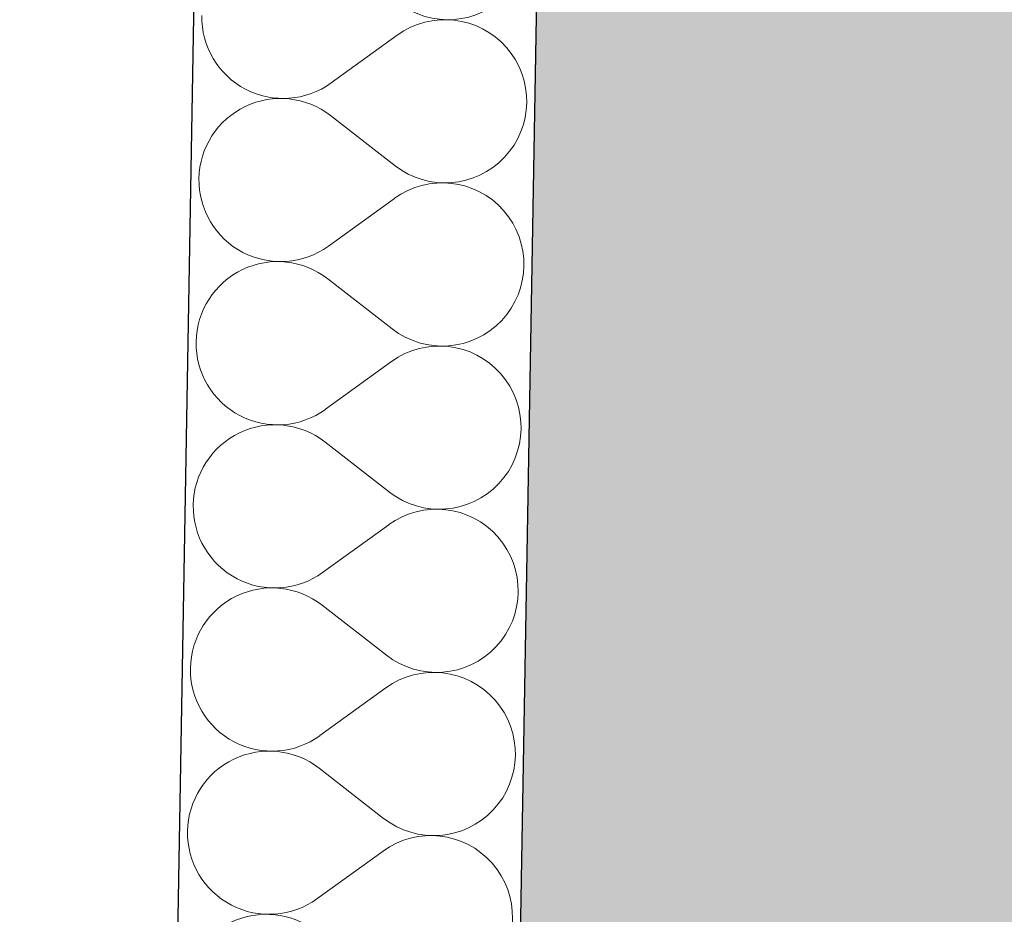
# Model space of a CAD drawing. Header units: millimetres. Extents: x -24674 to 2959, y -2716 to 20653.
# Tile 30 of 161: x -20642 to -20182, y 4587 to 5005. Entities that reach past the tile are written whole.
import ezdxf

# ---------------------------------------------------------------- set-up
doc = ezdxf.new("R2010")
doc.units = ezdxf.units.MM
doc.header["$MEASUREMENT"] = 0
doc.linetypes.add('Wipeout_Contour', pattern=[1000, 0, -1000])
for name, color, linetype in [('9._POHLED ZÁPADNÍ_1_Konstrukce - nosné', 7, 'Continuous'), ('9._POHLED ZÁPADNÍ_1_Nové_Konstrukce - nosné', 7, 'Continuous'), ('9._POHLED ZÁPADNÍ_1_Nové_Výplně – Řezové', 7, 'Continuous'), ('9._POHLED ZÁPADNÍ_1_Výplně – Řezové', 7, 'Continuous'), ('9._POHLED ZÁPADNÍ_1_VÝTAH VAR 1', 7, 'Continuous')]:
    doc.layers.add(name, color=color, linetype=linetype)

# ---------------------------------------------------------------- blocks, each defined once
blk = doc.blocks.new('*X4', base_point=(-27719.5, -6043.99))
at = {"layer": '9._POHLED ZÁPADNÍ_1_Nové_Výplně – Řezové', "color": 21, "linetype": 'Continuous', "lineweight": 20, "true_color": 0xffaaaa}
for p, q in [((-20556.96, 5006.73), (-20556.91, 5004.01)), ((-20556.91, 5004.01), (-20556.66, 5001.3)), ((-20556.66, 5001.3), (-20556.23, 4998.61)), ((-20458.6, 5001.55), (-20461.05, 5000.38)), ((-20456.07, 5002.55), (-20458.6, 5001.55)), ((-20453.47, 5003.37), (-20456.07, 5002.55)), ((-20450.83, 5004), (-20453.47, 5003.37)), ((-20448.14, 5004.44), (-20450.83, 5004)), ((-20445.43, 5004.68), (-20448.14, 5004.44)), ((-20442.71, 5004.73), (-20445.43, 5004.68)), ((-20440, 5004.59), (-20442.71, 5004.73)), ((-20437.3, 5004.25), (-20440, 5004.59)), ((-20434.63, 5003.73), (-20437.3, 5004.25)), ((-20432, 5003.01), (-20434.63, 5003.73)), ((-20429.44, 5002.11), (-20432, 5003.01)), ((-20426.94, 5001.02), (-20429.44, 5002.11)), ((-20556.23, 4998.61), (-20555.6, 4995.96)), ((-20465.67, 4997.51), (-20496.54, 4975.19)), ((-20463.41, 4999.03), (-20465.67, 4997.51)), ((-20461.05, 5000.38), (-20463.41, 4999.03)), ((-20424.53, 4999.76), (-20426.94, 5001.02)), ((-20422.21, 4998.34), (-20424.53, 4999.76)), ((-20420.01, 4996.75), (-20422.21, 4998.34)), ((-20417.92, 4995), (-20420.01, 4996.75)), ((-20555.6, 4995.96), (-20554.78, 4993.37)), ((-20554.78, 4993.37), (-20553.79, 4990.84)), ((-20415.96, 4993.12), (-20417.92, 4995)), ((-20414.14, 4991.09), (-20415.96, 4993.12)), ((-20553.79, 4990.84), (-20552.61, 4988.38)), ((-20552.61, 4988.38), (-20551.26, 4986.02)), ((-20412.47, 4988.95), (-20414.14, 4991.09)), ((-20410.95, 4986.69), (-20412.47, 4988.95)), ((-20551.26, 4986.02), (-20549.75, 4983.76)), ((-20549.75, 4983.76), (-20548.08, 4981.61)), ((-20409.61, 4984.32), (-20410.95, 4986.69)), ((-20408.43, 4981.87), (-20409.61, 4984.32)), ((-20548.08, 4981.61), (-20546.26, 4979.59)), ((-20546.26, 4979.59), (-20544.3, 4977.7)), ((-20407.43, 4979.34), (-20408.43, 4981.87)), ((-20406.62, 4976.74), (-20407.43, 4979.34)), ((-20544.3, 4977.7), (-20542.21, 4975.96)), ((-20542.21, 4975.96), (-20540.01, 4974.37)), ((-20540.01, 4974.37), (-20537.69, 4972.94)), ((-20501.17, 4972.33), (-20498.8, 4973.68)), ((-20498.8, 4973.68), (-20496.54, 4975.19)), ((-20405.99, 4974.09), (-20406.62, 4976.74)), ((-20405.56, 4971.41), (-20405.99, 4974.09)), ((-20537.69, 4972.94), (-20535.28, 4971.68)), ((-20535.28, 4971.68), (-20532.78, 4970.6)), ((-20532.78, 4970.6), (-20530.22, 4969.7)), ((-20530.22, 4969.7), (-20527.59, 4968.98)), ((-20527.59, 4968.98), (-20524.92, 4968.45)), ((-20511.39, 4968.71), (-20508.75, 4969.34)), ((-20508.75, 4969.34), (-20506.15, 4970.15)), ((-20506.15, 4970.15), (-20503.62, 4971.15)), ((-20503.62, 4971.15), (-20501.17, 4972.33)), ((-20405.31, 4968.7), (-20405.56, 4971.41)), ((-20535.4, 4964.81), (-20537.85, 4963.64)), ((-20532.87, 4965.81), (-20535.4, 4964.81)), ((-20530.27, 4966.62), (-20532.87, 4965.81)), ((-20527.62, 4967.25), (-20530.27, 4966.62)), ((-20524.94, 4967.68), (-20527.62, 4967.25)), ((-20522.23, 4967.92), (-20524.94, 4967.68)), ((-20524.92, 4968.45), (-20522.22, 4968.11)), ((-20519.51, 4967.97), (-20522.23, 4967.92)), ((-20522.22, 4968.11), (-20519.51, 4967.97)), ((-20519.51, 4967.97), (-20516.79, 4968.02)), ((-20516.79, 4967.82), (-20519.51, 4967.97)), ((-20516.79, 4968.02), (-20514.08, 4968.27)), ((-20514.09, 4967.49), (-20516.79, 4967.82)), ((-20511.42, 4966.95), (-20514.09, 4967.49)), ((-20514.08, 4968.27), (-20511.39, 4968.71)), ((-20508.8, 4966.23), (-20511.42, 4966.95)), ((-20506.23, 4965.33), (-20508.8, 4966.23)), ((-20503.74, 4964.24), (-20506.23, 4965.33)), ((-20405.41, 4963.26), (-20405.26, 4965.98)), ((-20405.26, 4965.98), (-20405.31, 4968.7)), ((-20542.48, 4960.78), (-20544.63, 4959.11)), ((-20540.22, 4962.29), (-20542.48, 4960.78)), ((-20537.85, 4963.64), (-20540.22, 4962.29)), ((-20501.33, 4962.98), (-20503.74, 4964.24)), ((-20499.02, 4961.55), (-20501.33, 4962.98)), ((-20496.81, 4959.96), (-20499.02, 4961.55)), ((-20466.74, 4936.57), (-20496.81, 4959.96)), ((-20406.27, 4957.89), (-20405.75, 4960.56)), ((-20405.75, 4960.56), (-20405.41, 4963.26)), ((-20548.54, 4955.34), (-20550.28, 4953.25)), ((-20546.65, 4957.29), (-20548.54, 4955.34)), ((-20544.63, 4959.11), (-20546.65, 4957.29)), ((-20407.9, 4952.71), (-20406.99, 4955.27)), ((-20406.99, 4955.27), (-20406.27, 4957.89)), ((-20551.87, 4951.04), (-20553.3, 4948.73)), ((-20550.28, 4953.25), (-20551.87, 4951.04)), ((-20408.98, 4950.21), (-20407.9, 4952.71)), ((-20554.56, 4946.32), (-20555.65, 4943.82)), ((-20553.3, 4948.73), (-20554.56, 4946.32)), ((-20411.67, 4945.48), (-20410.24, 4947.8)), ((-20410.24, 4947.8), (-20408.98, 4950.21)), ((-20555.65, 4943.82), (-20556.55, 4941.25)), ((-20415.01, 4941.19), (-20413.26, 4943.28)), ((-20413.26, 4943.28), (-20411.67, 4945.48)), ((-20557.27, 4938.63), (-20557.8, 4935.96)), ((-20556.55, 4941.25), (-20557.27, 4938.63)), ((-20421.07, 4935.74), (-20418.92, 4937.41)), ((-20418.92, 4937.41), (-20416.9, 4939.23)), ((-20416.9, 4939.23), (-20415.01, 4941.19)), ((-20558.14, 4933.26), (-20558.28, 4930.55)), ((-20557.8, 4935.96), (-20558.14, 4933.26)), ((-20466.74, 4936.57), (-20464.53, 4934.98)), ((-20464.53, 4934.98), (-20462.22, 4933.55)), ((-20462.22, 4933.55), (-20459.81, 4932.29)), ((-20459.81, 4932.29), (-20457.31, 4931.2)), ((-20428.15, 4931.71), (-20425.7, 4932.89)), ((-20425.7, 4932.89), (-20423.33, 4934.23)), ((-20423.33, 4934.23), (-20421.07, 4935.74)), ((-20558.28, 4930.55), (-20558.23, 4927.83)), ((-20558.23, 4927.83), (-20557.99, 4925.12)), ((-20457.31, 4931.2), (-20454.75, 4930.29)), ((-20452.15, 4927.82), (-20454.8, 4927.19)), ((-20454.75, 4930.29), (-20452.12, 4929.57)), ((-20449.47, 4928.26), (-20452.15, 4927.82)), ((-20452.12, 4929.57), (-20449.46, 4929.04)), ((-20446.76, 4928.5), (-20449.47, 4928.26)), ((-20449.46, 4929.04), (-20446.76, 4928.7)), ((-20446.76, 4928.7), (-20444.04, 4928.55)), ((-20444.04, 4928.55), (-20446.76, 4928.5)), ((-20444.04, 4928.55), (-20441.32, 4928.6)), ((-20441.32, 4928.41), (-20444.04, 4928.55)), ((-20441.32, 4928.6), (-20438.61, 4928.84)), ((-20438.62, 4928.08), (-20441.32, 4928.41)), ((-20435.96, 4927.55), (-20438.62, 4928.08)), ((-20438.61, 4928.84), (-20435.93, 4929.28)), ((-20433.33, 4926.83), (-20435.96, 4927.55)), ((-20435.93, 4929.28), (-20433.28, 4929.9)), ((-20433.28, 4929.9), (-20430.68, 4930.72)), ((-20430.68, 4930.72), (-20428.15, 4931.71)), ((-20557.99, 4925.12), (-20557.55, 4922.43)), ((-20462.38, 4924.2), (-20464.74, 4922.85)), ((-20459.93, 4925.38), (-20462.38, 4924.2)), ((-20457.4, 4926.37), (-20459.93, 4925.38)), ((-20454.8, 4927.19), (-20457.4, 4926.37)), ((-20430.76, 4925.93), (-20433.33, 4926.83)), ((-20428.27, 4924.84), (-20430.76, 4925.93)), ((-20425.86, 4923.58), (-20428.27, 4924.84)), ((-20423.54, 4922.16), (-20425.86, 4923.58)), ((-20557.55, 4922.43), (-20556.93, 4919.78)), ((-20556.93, 4919.78), (-20556.11, 4917.19)), ((-20467, 4921.33), (-20497.87, 4899.01)), ((-20464.74, 4922.85), (-20467, 4921.33)), ((-20421.33, 4920.57), (-20423.54, 4922.16)), ((-20419.24, 4918.82), (-20421.33, 4920.57)), ((-20417.29, 4916.94), (-20419.24, 4918.82)), ((-20556.11, 4917.19), (-20555.12, 4914.66)), ((-20555.12, 4914.66), (-20553.94, 4912.2)), ((-20415.47, 4914.91), (-20417.29, 4916.94)), ((-20413.8, 4912.77), (-20415.47, 4914.91)), ((-20553.94, 4912.2), (-20552.59, 4909.84)), ((-20552.59, 4909.84), (-20551.08, 4907.58)), ((-20412.28, 4910.51), (-20413.8, 4912.77)), ((-20410.94, 4908.14), (-20412.28, 4910.51)), ((-20551.08, 4907.58), (-20549.41, 4905.43)), ((-20549.41, 4905.43), (-20547.59, 4903.41)), ((-20409.76, 4905.69), (-20410.94, 4908.14)), ((-20408.76, 4903.16), (-20409.76, 4905.69)), ((-20547.59, 4903.41), (-20545.63, 4901.52)), ((-20545.63, 4901.52), (-20543.54, 4899.78)), ((-20407.95, 4900.56), (-20408.76, 4903.16)), ((-20407.32, 4897.92), (-20407.95, 4900.56)), ((-20543.54, 4899.78), (-20541.33, 4898.19)), ((-20541.33, 4898.19), (-20539.02, 4896.76)), ((-20539.02, 4896.76), (-20536.61, 4895.5)), ((-20536.61, 4895.5), (-20534.11, 4894.42)), ((-20504.95, 4894.97), (-20502.49, 4896.15)), ((-20502.49, 4896.15), (-20500.13, 4897.5)), ((-20500.13, 4897.5), (-20497.87, 4899.01)), ((-20406.88, 4895.23), (-20407.32, 4897.92)), ((-20534.11, 4894.42), (-20531.54, 4893.52)), ((-20528.95, 4891.07), (-20531.6, 4890.44)), ((-20531.54, 4893.52), (-20528.92, 4892.8)), ((-20526.26, 4891.5), (-20528.95, 4891.07)), ((-20528.92, 4892.8), (-20526.25, 4892.27)), ((-20523.55, 4891.74), (-20526.26, 4891.5)), ((-20526.25, 4892.27), (-20523.55, 4891.94)), ((-20523.55, 4891.94), (-20520.83, 4891.79)), ((-20520.83, 4891.79), (-20523.55, 4891.74)), ((-20520.83, 4891.79), (-20518.11, 4891.84)), ((-20518.12, 4891.65), (-20520.83, 4891.79)), ((-20515.42, 4891.31), (-20518.12, 4891.65)), ((-20518.11, 4891.84), (-20515.41, 4892.09)), ((-20512.75, 4890.77), (-20515.42, 4891.31)), ((-20515.41, 4892.09), (-20512.72, 4892.53)), ((-20510.13, 4890.05), (-20512.75, 4890.77)), ((-20512.72, 4892.53), (-20510.07, 4893.16)), ((-20510.07, 4893.16), (-20507.48, 4893.97)), ((-20507.48, 4893.97), (-20504.95, 4894.97)), ((-20406.64, 4892.52), (-20406.88, 4895.23)), ((-20406.59, 4889.8), (-20406.64, 4892.52)), ((-20539.18, 4887.46), (-20541.54, 4886.11)), ((-20536.73, 4888.63), (-20539.18, 4887.46)), ((-20534.19, 4889.63), (-20536.73, 4888.63)), ((-20531.6, 4890.44), (-20534.19, 4889.63)), ((-20507.56, 4889.15), (-20510.13, 4890.05)), ((-20505.07, 4888.06), (-20507.56, 4889.15)), ((-20502.66, 4886.8), (-20505.07, 4888.06)), ((-20500.34, 4885.37), (-20502.66, 4886.8)), ((-20407.07, 4884.38), (-20406.74, 4887.08)), ((-20406.74, 4887.08), (-20406.59, 4889.8)), ((-20545.95, 4882.93), (-20547.98, 4881.11)), ((-20543.81, 4884.6), (-20545.95, 4882.93)), ((-20541.54, 4886.11), (-20543.81, 4884.6)), ((-20498.14, 4883.78), (-20500.34, 4885.37)), ((-20468.07, 4860.39), (-20498.14, 4883.78)), ((-20408.32, 4879.09), (-20407.6, 4881.72)), ((-20407.6, 4881.72), (-20407.07, 4884.38)), ((-20551.61, 4877.07), (-20553.2, 4874.86)), ((-20549.87, 4879.16), (-20551.61, 4877.07)), ((-20547.98, 4881.11), (-20549.87, 4879.16)), ((-20409.23, 4876.53), (-20408.32, 4879.09)), ((-20554.63, 4872.55), (-20555.89, 4870.14)), ((-20553.2, 4874.86), (-20554.63, 4872.55)), ((-20411.57, 4871.62), (-20410.31, 4874.03)), ((-20410.31, 4874.03), (-20409.23, 4876.53)), ((-20555.89, 4870.14), (-20556.98, 4867.64)), ((-20414.59, 4867.1), (-20413, 4869.31)), ((-20413, 4869.31), (-20411.57, 4871.62)), ((-20557.88, 4865.08), (-20558.6, 4862.45)), ((-20556.98, 4867.64), (-20557.88, 4865.08)), ((-20418.23, 4863.05), (-20416.34, 4865.01)), ((-20416.34, 4865.01), (-20414.59, 4867.1)), ((-20559.13, 4859.78), (-20559.47, 4857.08)), ((-20558.6, 4862.45), (-20559.13, 4859.78)), ((-20468.07, 4860.39), (-20465.86, 4858.8)), ((-20465.86, 4858.8), (-20463.55, 4857.37)), ((-20424.66, 4858.05), (-20422.4, 4859.57)), ((-20422.4, 4859.57), (-20420.25, 4861.24)), ((-20420.25, 4861.24), (-20418.23, 4863.05)), ((-20559.47, 4857.08), (-20559.61, 4854.37)), ((-20559.61, 4854.37), (-20559.56, 4851.65)), ((-20463.55, 4857.37), (-20461.14, 4856.11)), ((-20461.14, 4856.11), (-20458.64, 4855.02)), ((-20458.64, 4855.02), (-20456.08, 4854.11)), ((-20456.08, 4854.11), (-20453.45, 4853.39)), ((-20434.61, 4853.73), (-20432.01, 4854.54)), ((-20432.01, 4854.54), (-20429.48, 4855.53)), ((-20429.48, 4855.53), (-20427.02, 4856.71)), ((-20427.02, 4856.71), (-20424.66, 4858.05)), ((-20559.56, 4851.65), (-20559.32, 4848.94)), ((-20458.73, 4850.2), (-20461.26, 4849.2)), ((-20456.13, 4851.01), (-20458.73, 4850.2)), ((-20453.48, 4851.64), (-20456.13, 4851.01)), ((-20450.8, 4852.08), (-20453.48, 4851.64)), ((-20453.45, 4853.39), (-20450.78, 4852.86)), ((-20448.09, 4852.32), (-20450.8, 4852.08)), ((-20450.78, 4852.86), (-20448.09, 4852.52)), ((-20448.09, 4852.52), (-20445.37, 4852.38)), ((-20445.37, 4852.38), (-20448.09, 4852.32)), ((-20445.37, 4852.38), (-20442.65, 4852.42)), ((-20442.65, 4852.23), (-20445.37, 4852.38)), ((-20442.65, 4852.42), (-20439.94, 4852.67)), ((-20439.95, 4851.9), (-20442.65, 4852.23)), ((-20437.28, 4851.37), (-20439.95, 4851.9)), ((-20439.94, 4852.67), (-20437.25, 4853.1)), ((-20434.66, 4850.65), (-20437.28, 4851.37)), ((-20437.25, 4853.1), (-20434.61, 4853.73)), ((-20432.09, 4849.75), (-20434.66, 4850.65)), ((-20429.6, 4848.66), (-20432.09, 4849.75)), ((-20559.32, 4848.94), (-20558.88, 4846.25)), ((-20558.88, 4846.25), (-20558.26, 4843.61)), ((-20468.33, 4845.16), (-20499.2, 4822.83)), ((-20466.07, 4846.67), (-20468.33, 4845.16)), ((-20463.71, 4848.02), (-20466.07, 4846.67)), ((-20461.26, 4849.2), (-20463.71, 4848.02)), ((-20427.19, 4847.41), (-20429.6, 4848.66)), ((-20424.87, 4845.98), (-20427.19, 4847.41)), ((-20422.66, 4844.39), (-20424.87, 4845.98)), ((-20558.26, 4843.61), (-20557.44, 4841.01)), ((-20557.44, 4841.01), (-20556.44, 4838.48)), ((-20420.57, 4842.65), (-20422.66, 4844.39)), ((-20418.61, 4840.76), (-20420.57, 4842.65)), ((-20416.79, 4838.74), (-20418.61, 4840.76)), ((-20556.44, 4838.48), (-20555.27, 4836.02)), ((-20555.27, 4836.02), (-20553.92, 4833.66)), ((-20415.12, 4836.59), (-20416.79, 4838.74)), ((-20413.61, 4834.33), (-20415.12, 4836.59)), ((-20553.92, 4833.66), (-20552.41, 4831.4)), ((-20552.41, 4831.4), (-20550.74, 4829.25)), ((-20412.26, 4831.96), (-20413.61, 4834.33)), ((-20411.09, 4829.51), (-20412.26, 4831.96)), ((-20550.74, 4829.25), (-20548.92, 4827.23)), ((-20548.92, 4827.23), (-20546.96, 4825.34)), ((-20410.09, 4826.98), (-20411.09, 4829.51)), ((-20409.28, 4824.38), (-20410.09, 4826.98)), ((-20546.96, 4825.34), (-20544.87, 4823.6)), ((-20544.87, 4823.6), (-20542.66, 4822.01)), ((-20542.66, 4822.01), (-20540.35, 4820.58)), ((-20501.46, 4821.32), (-20499.2, 4822.83)), ((-20408.65, 4821.74), (-20409.28, 4824.38)), ((-20540.35, 4820.58), (-20537.93, 4819.32)), ((-20537.93, 4819.32), (-20535.44, 4818.24)), ((-20535.44, 4818.24), (-20532.87, 4817.34)), ((-20532.87, 4817.34), (-20530.25, 4816.62)), ((-20511.4, 4816.98), (-20508.81, 4817.79)), ((-20508.81, 4817.79), (-20506.28, 4818.79)), ((-20506.28, 4818.79), (-20503.82, 4819.97)), ((-20503.82, 4819.97), (-20501.46, 4821.32)), ((-20408.21, 4819.05), (-20408.65, 4821.74)), ((-20407.97, 4816.34), (-20408.21, 4819.05)), ((-20535.52, 4813.45), (-20538.05, 4812.45)), ((-20532.93, 4814.26), (-20535.52, 4813.45)), ((-20530.28, 4814.89), (-20532.93, 4814.26)), ((-20527.59, 4815.32), (-20530.28, 4814.89)), ((-20530.25, 4816.62), (-20527.58, 4816.09)), ((-20524.88, 4815.57), (-20527.59, 4815.32)), ((-20527.58, 4816.09), (-20524.88, 4815.76)), ((-20524.88, 4815.76), (-20522.16, 4815.61)), ((-20522.16, 4815.61), (-20524.88, 4815.57)), ((-20522.16, 4815.61), (-20519.44, 4815.66)), ((-20519.45, 4815.47), (-20522.16, 4815.61)), ((-20516.75, 4815.13), (-20519.45, 4815.47)), ((-20519.44, 4815.66), (-20516.73, 4815.91)), ((-20514.08, 4814.6), (-20516.75, 4815.13)), ((-20516.73, 4815.91), (-20514.05, 4816.35)), ((-20511.46, 4813.88), (-20514.08, 4814.6)), ((-20514.05, 4816.35), (-20511.4, 4816.98)), ((-20508.89, 4812.97), (-20511.46, 4813.88)), ((-20506.4, 4811.88), (-20508.89, 4812.97)), ((-20408.06, 4810.9), (-20407.92, 4813.62)), ((-20407.92, 4813.62), (-20407.97, 4816.34)), ((-20545.13, 4808.42), (-20547.28, 4806.75)), ((-20542.87, 4809.93), (-20545.13, 4808.42)), ((-20540.51, 4811.28), (-20542.87, 4809.93)), ((-20538.05, 4812.45), (-20540.51, 4811.28)), ((-20503.99, 4810.62), (-20506.4, 4811.88)), ((-20501.67, 4809.19), (-20503.99, 4810.62)), ((-20499.47, 4807.6), (-20501.67, 4809.19)), ((-20408.93, 4805.54), (-20408.4, 4808.21)), ((-20408.4, 4808.21), (-20408.06, 4810.9)), ((-20549.31, 4804.94), (-20551.2, 4802.98)), ((-20547.28, 4806.75), (-20549.31, 4804.94)), ((-20469.39, 4784.21), (-20499.47, 4807.6)), ((-20409.65, 4802.91), (-20408.93, 4805.54)), ((-20552.94, 4800.89), (-20554.53, 4798.68)), ((-20551.2, 4802.98), (-20552.94, 4800.89)), ((-20411.64, 4797.85), (-20410.55, 4800.35)), ((-20410.55, 4800.35), (-20409.65, 4802.91)), ((-20555.96, 4796.37), (-20557.22, 4793.96)), ((-20554.53, 4798.68), (-20555.96, 4796.37)), ((-20414.33, 4793.13), (-20412.9, 4795.44)), ((-20412.9, 4795.44), (-20411.64, 4797.85)), ((-20558.31, 4791.46), (-20559.21, 4788.9)), ((-20557.22, 4793.96), (-20558.31, 4791.46)), ((-20417.66, 4788.83), (-20415.92, 4790.92)), ((-20415.92, 4790.92), (-20414.33, 4793.13)), ((-20559.93, 4786.27), (-20560.46, 4783.6)), ((-20559.21, 4788.9), (-20559.93, 4786.27)), ((-20423.73, 4783.39), (-20421.58, 4785.06)), ((-20421.58, 4785.06), (-20419.55, 4786.87)), ((-20419.55, 4786.87), (-20417.66, 4788.83)), ((-20560.8, 4780.91), (-20560.94, 4778.19)), ((-20560.46, 4783.6), (-20560.8, 4780.91)), ((-20469.39, 4784.21), (-20467.19, 4782.62)), ((-20467.19, 4782.62), (-20464.87, 4781.19)), ((-20464.87, 4781.19), (-20462.46, 4779.93)), ((-20430.81, 4779.36), (-20428.35, 4780.53)), ((-20428.35, 4780.53), (-20425.99, 4781.88)), ((-20425.99, 4781.88), (-20423.73, 4783.39)), ((-20560.94, 4778.19), (-20560.89, 4775.47)), ((-20462.46, 4779.93), (-20459.97, 4778.84)), ((-20459.97, 4778.84), (-20457.4, 4777.93)), ((-20457.4, 4777.93), (-20454.78, 4777.21)), ((-20452.13, 4775.9), (-20454.81, 4775.46)), ((-20454.78, 4777.21), (-20452.11, 4776.68)), ((-20449.42, 4776.15), (-20452.13, 4775.9)), ((-20452.11, 4776.68), (-20449.41, 4776.34)), ((-20446.7, 4776.2), (-20449.42, 4776.15)), ((-20449.41, 4776.34), (-20446.7, 4776.2)), ((-20446.7, 4776.2), (-20443.98, 4776.24)), ((-20443.98, 4776.05), (-20446.7, 4776.2)), ((-20443.98, 4776.24), (-20441.27, 4776.49)), ((-20441.28, 4775.72), (-20443.98, 4776.05)), ((-20441.27, 4776.49), (-20438.58, 4776.92)), ((-20438.58, 4776.92), (-20435.93, 4777.55)), ((-20435.93, 4777.55), (-20433.34, 4778.36)), ((-20433.34, 4778.36), (-20430.81, 4779.36)), ((-20560.89, 4775.47), (-20560.65, 4772.76)), ((-20560.65, 4772.76), (-20560.21, 4770.07)), ((-20465.04, 4771.84), (-20467.4, 4770.49)), ((-20462.58, 4773.02), (-20465.04, 4771.84)), ((-20460.05, 4774.02), (-20462.58, 4773.02)), ((-20457.46, 4774.83), (-20460.05, 4774.02)), ((-20454.81, 4775.46), (-20457.46, 4774.83)), ((-20438.61, 4775.19), (-20441.28, 4775.72)), ((-20435.99, 4774.47), (-20438.61, 4775.19)), ((-20433.42, 4773.57), (-20435.99, 4774.47)), ((-20430.93, 4772.49), (-20433.42, 4773.57)), ((-20428.51, 4771.23), (-20430.93, 4772.49)), ((-20426.2, 4769.8), (-20428.51, 4771.23)), ((-20560.21, 4770.07), (-20559.58, 4767.43)), ((-20559.58, 4767.43), (-20558.77, 4764.83)), ((-20469.66, 4768.98), (-20500.53, 4746.65)), ((-20467.4, 4770.49), (-20469.66, 4768.98)), ((-20423.99, 4768.21), (-20426.2, 4769.8)), ((-20421.9, 4766.47), (-20423.99, 4768.21)), ((-20558.77, 4764.83), (-20557.77, 4762.3)), ((-20557.77, 4762.3), (-20556.6, 4759.85)), ((-20419.94, 4764.58), (-20421.9, 4766.47)), ((-20418.12, 4762.56), (-20419.94, 4764.58)), ((-20416.45, 4760.41), (-20418.12, 4762.56)), ((-20556.6, 4759.85), (-20555.25, 4757.48)), ((-20555.25, 4757.48), (-20553.74, 4755.22)), ((-20414.94, 4758.15), (-20416.45, 4760.41)), ((-20413.59, 4755.79), (-20414.94, 4758.15)), ((-20553.74, 4755.22), (-20552.07, 4753.07)), ((-20552.07, 4753.07), (-20550.25, 4751.05)), ((-20412.42, 4753.33), (-20413.59, 4755.79)), ((-20411.42, 4750.8), (-20412.42, 4753.33)), ((-20550.25, 4751.05), (-20548.29, 4749.16)), ((-20548.29, 4749.16), (-20546.2, 4747.42)), ((-20410.6, 4748.2), (-20411.42, 4750.8)), ((-20546.2, 4747.42), (-20543.99, 4745.83)), ((-20543.99, 4745.83), (-20541.67, 4744.4)), ((-20541.67, 4744.4), (-20539.26, 4743.15)), ((-20507.6, 4742.61), (-20505.15, 4743.79)), ((-20505.15, 4743.79), (-20502.79, 4745.14)), ((-20502.79, 4745.14), (-20500.53, 4746.65)), ((-20409.98, 4745.56), (-20410.6, 4748.2)), ((-20409.54, 4742.87), (-20409.98, 4745.56)), ((-20539.26, 4743.15), (-20536.77, 4742.06)), ((-20536.77, 4742.06), (-20534.2, 4741.16)), ((-20534.2, 4741.16), (-20531.58, 4740.44)), ((-20528.92, 4739.14), (-20531.61, 4738.71)), ((-20531.58, 4740.44), (-20528.91, 4739.91)), ((-20526.21, 4739.39), (-20528.92, 4739.14)), ((-20528.91, 4739.91), (-20526.21, 4739.58)), ((-20526.21, 4739.58), (-20523.49, 4739.43)), ((-20523.49, 4739.43), (-20526.21, 4739.39)), ((-20523.49, 4739.43), (-20520.77, 4739.49)), ((-20520.77, 4739.29), (-20523.49, 4739.43)), ((-20520.77, 4739.49), (-20518.06, 4739.73)), ((-20518.08, 4738.95), (-20520.77, 4739.29)), ((-20518.06, 4739.73), (-20515.38, 4740.17)), ((-20515.38, 4740.17), (-20512.73, 4740.8)), ((-20512.73, 4740.8), (-20510.13, 4741.61)), ((-20510.13, 4741.61), (-20507.6, 4742.61)), ((-20409.3, 4740.16), (-20409.54, 4742.87)), ((-20409.25, 4737.44), (-20409.3, 4740.16)), ((-20541.84, 4735.1), (-20544.2, 4733.76)), ((-20539.38, 4736.28), (-20541.84, 4735.1)), ((-20536.85, 4737.27), (-20539.38, 4736.28)), ((-20534.25, 4738.08), (-20536.85, 4737.27)), ((-20531.61, 4738.71), (-20534.25, 4738.08)), ((-20515.41, 4738.42), (-20518.08, 4738.95)), ((-20512.78, 4737.7), (-20515.41, 4738.42)), ((-20510.22, 4736.79), (-20512.78, 4737.7)), ((-20507.72, 4735.7), (-20510.22, 4736.79)), ((-20505.31, 4734.44), (-20507.72, 4735.7)), ((-20409.73, 4732.03), (-20409.39, 4734.73)), ((-20409.39, 4734.73), (-20409.25, 4737.44)), ((-20548.61, 4730.57), (-20550.63, 4728.76)), ((-20546.46, 4732.24), (-20548.61, 4730.57)), ((-20544.2, 4733.76), (-20546.46, 4732.24)), ((-20503, 4733.01), (-20505.31, 4734.44)), ((-20500.79, 4731.42), (-20503, 4733.01)), ((-20470.72, 4708.03), (-20500.79, 4731.42)), ((-20410.26, 4729.36), (-20409.73, 4732.03)), ((-20552.52, 4726.8), (-20554.27, 4724.71)), ((-20550.63, 4728.76), (-20552.52, 4726.8)), ((-20411.88, 4724.17), (-20410.98, 4726.73)), ((-20410.98, 4726.73), (-20410.26, 4729.36)), ((-20555.86, 4722.5), (-20557.29, 4720.19)), ((-20554.27, 4724.71), (-20555.86, 4722.5)), ((-20414.23, 4719.26), (-20412.97, 4721.67)), ((-20412.97, 4721.67), (-20411.88, 4724.17)), ((-20558.55, 4717.78), (-20559.63, 4715.28)), ((-20557.29, 4720.19), (-20558.55, 4717.78)), ((-20417.25, 4714.74), (-20415.66, 4716.95)), ((-20415.66, 4716.95), (-20414.23, 4719.26)), ((-20560.54, 4712.72), (-20561.26, 4710.09)), ((-20559.63, 4715.28), (-20560.54, 4712.72)), ((-20420.88, 4710.7), (-20418.99, 4712.65)), ((-20418.99, 4712.65), (-20417.25, 4714.74)), ((-20561.79, 4707.43), (-20562.12, 4704.73)), ((-20561.26, 4710.09), (-20561.79, 4707.43)), ((-20470.72, 4708.03), (-20468.52, 4706.44)), ((-20427.32, 4705.7), (-20425.05, 4707.21)), ((-20425.05, 4707.21), (-20422.91, 4708.88)), ((-20422.91, 4708.88), (-20420.88, 4710.7)), ((-20562.12, 4704.73), (-20562.27, 4702.01)), ((-20468.52, 4706.44), (-20466.2, 4705.01)), ((-20466.2, 4705.01), (-20463.79, 4703.75)), ((-20463.79, 4703.75), (-20461.3, 4702.66)), ((-20461.3, 4702.66), (-20458.73, 4701.76)), ((-20434.67, 4702.18), (-20432.13, 4703.18)), ((-20432.13, 4703.18), (-20429.68, 4704.35)), ((-20429.68, 4704.35), (-20427.32, 4705.7)), ((-20562.27, 4702.01), (-20562.22, 4699.29)), ((-20562.22, 4699.29), (-20561.98, 4696.58)), ((-20461.38, 4697.84), (-20463.91, 4696.84)), ((-20458.79, 4698.65), (-20461.38, 4697.84)), ((-20456.14, 4699.28), (-20458.79, 4698.65)), ((-20458.73, 4701.76), (-20456.11, 4701.04)), ((-20453.45, 4699.72), (-20456.14, 4699.28)), ((-20456.11, 4701.04), (-20453.44, 4700.5)), ((-20450.74, 4699.97), (-20453.45, 4699.72)), ((-20453.44, 4700.5), (-20450.74, 4700.16)), ((-20450.74, 4700.16), (-20448.02, 4700.02)), ((-20448.02, 4700.02), (-20450.74, 4699.97)), ((-20448.02, 4700.02), (-20445.3, 4700.07)), ((-20445.31, 4699.88), (-20448.02, 4700.02)), ((-20442.61, 4699.54), (-20445.31, 4699.88)), ((-20445.3, 4700.07), (-20442.6, 4700.31)), ((-20439.94, 4699.01), (-20442.61, 4699.54)), ((-20442.6, 4700.31), (-20439.91, 4700.74)), ((-20437.32, 4698.29), (-20439.94, 4699.01)), ((-20439.91, 4700.74), (-20437.26, 4701.37)), ((-20434.75, 4697.39), (-20437.32, 4698.29)), ((-20437.26, 4701.37), (-20434.67, 4702.18)), ((-20561.98, 4696.58), (-20561.54, 4693.89)), ((-20561.54, 4693.89), (-20560.91, 4691.25)), ((-20468.73, 4694.31), (-20470.99, 4692.8)), ((-20466.36, 4695.66), (-20468.73, 4694.31)), ((-20463.91, 4696.84), (-20466.36, 4695.66)), ((-20432.25, 4696.31), (-20434.75, 4697.39)), ((-20429.84, 4695.05), (-20432.25, 4696.31)), ((-20427.53, 4693.62), (-20429.84, 4695.05)), ((-20425.32, 4692.03), (-20427.53, 4693.62)), ((-20560.91, 4691.25), (-20560.1, 4688.65)), ((-20560.1, 4688.65), (-20559.1, 4686.12)), ((-20470.99, 4692.8), (-20501.86, 4670.48)), ((-20423.23, 4690.29), (-20425.32, 4692.03)), ((-20421.27, 4688.4), (-20423.23, 4690.29)), ((-20559.1, 4686.12), (-20557.92, 4683.67)), ((-20419.45, 4686.38), (-20421.27, 4688.4)), ((-20417.78, 4684.23), (-20419.45, 4686.38)), ((-20416.27, 4681.97), (-20417.78, 4684.23)), ((-20557.92, 4683.67), (-20556.58, 4681.3)), ((-20556.58, 4681.3), (-20555.06, 4679.04)), ((-20414.92, 4679.61), (-20416.27, 4681.97)), ((-20413.74, 4677.15), (-20414.92, 4679.61)), ((-20555.06, 4679.04), (-20553.39, 4676.9)), ((-20553.39, 4676.9), (-20551.57, 4674.87)), ((-20551.57, 4674.87), (-20549.61, 4672.99)), ((-20412.75, 4674.62), (-20413.74, 4677.15)), ((-20549.61, 4672.99), (-20547.53, 4671.24)), ((-20547.53, 4671.24), (-20545.32, 4669.65)), ((-20504.12, 4668.96), (-20501.86, 4670.48)), ((-20411.93, 4672.03), (-20412.75, 4674.62)), ((-20411.31, 4669.38), (-20411.93, 4672.03)), ((-20545.32, 4669.65), (-20543, 4668.23)), ((-20543, 4668.23), (-20540.59, 4666.97)), ((-20540.59, 4666.97), (-20538.09, 4665.88)), ((-20538.09, 4665.88), (-20535.53, 4664.98)), ((-20511.46, 4665.44), (-20508.93, 4666.43)), ((-20508.93, 4666.43), (-20506.48, 4667.61)), ((-20506.48, 4667.61), (-20504.12, 4668.96)), ((-20410.87, 4666.69), (-20411.31, 4669.38)), ((-20410.62, 4663.98), (-20410.87, 4666.69)), ((-20538.18, 4661.09), (-20540.71, 4660.1)), ((-20535.58, 4661.91), (-20538.18, 4661.09)), ((-20532.93, 4662.53), (-20535.58, 4661.91)), ((-20535.53, 4664.98), (-20532.9, 4664.26)), ((-20530.25, 4662.97), (-20532.93, 4662.53)), ((-20532.9, 4664.26), (-20530.24, 4663.73)), ((-20527.54, 4663.21), (-20530.25, 4662.97)), ((-20530.24, 4663.73), (-20527.54, 4663.4)), ((-20527.54, 4663.4), (-20524.82, 4663.26)), ((-20524.82, 4663.26), (-20527.54, 4663.21)), ((-20524.82, 4663.26), (-20522.1, 4663.31)), ((-20522.1, 4663.11), (-20524.82, 4663.26)), ((-20522.1, 4663.31), (-20519.39, 4663.55)), ((-20519.4, 4662.77), (-20522.1, 4663.11)), ((-20516.74, 4662.24), (-20519.4, 4662.77)), ((-20519.39, 4663.55), (-20516.7, 4663.99)), ((-20514.11, 4661.52), (-20516.74, 4662.24)), ((-20516.7, 4663.99), (-20514.06, 4664.62)), ((-20511.55, 4660.61), (-20514.11, 4661.52)), ((-20514.06, 4664.62), (-20511.46, 4665.44)), ((-20410.72, 4658.55), (-20410.58, 4661.26)), ((-20410.58, 4661.26), (-20410.62, 4663.98)), ((-20545.53, 4657.58), (-20547.79, 4656.07)), ((-20543.16, 4658.92), (-20545.53, 4657.58)), ((-20540.71, 4660.1), (-20543.16, 4658.92)), ((-20509.05, 4659.52), (-20511.55, 4660.61)), ((-20506.64, 4658.26), (-20509.05, 4659.52)), ((-20504.33, 4656.83), (-20506.64, 4658.26)), ((-20502.12, 4655.24), (-20504.33, 4656.83)), ((-20411.06, 4655.85), (-20410.72, 4658.55)), ((-20551.96, 4652.58), (-20553.85, 4650.62)), ((-20549.94, 4654.4), (-20551.96, 4652.58)), ((-20547.79, 4656.07), (-20549.94, 4654.4)), ((-20472.05, 4631.85), (-20502.12, 4655.24)), ((-20412.31, 4650.56), (-20411.59, 4653.18)), ((-20411.59, 4653.18), (-20411.06, 4655.85)), ((-20555.6, 4648.53), (-20557.19, 4646.33)), ((-20553.85, 4650.62), (-20555.6, 4648.53)), ((-20414.3, 4645.49), (-20413.21, 4647.99)), ((-20413.21, 4647.99), (-20412.31, 4650.56)), ((-20558.62, 4644.01), (-20559.88, 4641.6)), ((-20557.19, 4646.33), (-20558.62, 4644.01)), ((-20416.99, 4640.77), (-20415.56, 4643.08)), ((-20415.56, 4643.08), (-20414.3, 4645.49)), ((-20560.96, 4639.1), (-20561.87, 4636.54)), ((-20559.88, 4641.6), (-20560.96, 4639.1)), ((-20420.32, 4636.47), (-20418.58, 4638.56)), ((-20418.58, 4638.56), (-20416.99, 4640.77)), ((-20562.58, 4633.92), (-20563.11, 4631.25)), ((-20561.87, 4636.54), (-20562.58, 4633.92)), ((-20424.23, 4632.7), (-20422.21, 4634.52)), ((-20422.21, 4634.52), (-20420.32, 4636.47)), ((-20563.11, 4631.25), (-20563.45, 4628.55)), ((-20472.05, 4631.85), (-20469.84, 4630.26)), ((-20469.84, 4630.26), (-20467.53, 4628.83)), ((-20467.53, 4628.83), (-20465.12, 4627.57)), ((-20431.01, 4628.17), (-20428.64, 4629.52)), ((-20428.64, 4629.52), (-20426.38, 4631.03)), ((-20426.38, 4631.03), (-20424.23, 4632.7)), ((-20563.45, 4628.55), (-20563.6, 4625.83)), ((-20563.6, 4625.83), (-20563.55, 4623.11)), ((-20465.12, 4627.57), (-20462.63, 4626.48)), ((-20462.63, 4626.48), (-20460.06, 4625.58)), ((-20460.06, 4625.58), (-20457.44, 4624.86)), ((-20457.44, 4624.86), (-20454.77, 4624.32)), ((-20454.77, 4624.32), (-20452.07, 4623.99)), ((-20443.92, 4624.13), (-20441.24, 4624.56)), ((-20441.24, 4624.56), (-20438.59, 4625.19)), ((-20438.59, 4625.19), (-20435.99, 4626)), ((-20435.99, 4626), (-20433.46, 4627)), ((-20433.46, 4627), (-20431.01, 4628.17)), ((-20563.55, 4623.11), (-20563.3, 4620.4)), ((-20563.3, 4620.4), (-20562.87, 4617.72)), ((-20465.24, 4620.66), (-20467.69, 4619.48)), ((-20462.71, 4621.66), (-20465.24, 4620.66)), ((-20460.11, 4622.48), (-20462.71, 4621.66)), ((-20457.47, 4623.1), (-20460.11, 4622.48)), ((-20454.78, 4623.54), (-20457.47, 4623.1)), ((-20452.07, 4623.79), (-20454.78, 4623.54)), ((-20452.07, 4623.99), (-20449.35, 4623.84)), ((-20449.35, 4623.84), (-20452.07, 4623.79)), ((-20449.35, 4623.84), (-20446.63, 4623.89)), ((-20446.64, 4623.7), (-20449.35, 4623.84)), ((-20443.94, 4623.36), (-20446.64, 4623.7)), ((-20446.63, 4623.89), (-20443.92, 4624.13)), ((-20441.27, 4622.83), (-20443.94, 4623.36)), ((-20438.64, 4622.11), (-20441.27, 4622.83)), ((-20436.08, 4621.21), (-20438.64, 4622.11)), ((-20433.58, 4620.13), (-20436.08, 4621.21)), ((-20431.17, 4618.87), (-20433.58, 4620.13)), ((-20562.87, 4617.72), (-20562.24, 4615.07)), ((-20562.24, 4615.07), (-20561.43, 4612.47)), ((-20472.32, 4616.62), (-20503.19, 4594.3)), ((-20470.06, 4618.13), (-20472.32, 4616.62)), ((-20467.69, 4619.48), (-20470.06, 4618.13)), ((-20428.85, 4617.44), (-20431.17, 4618.87)), ((-20426.65, 4615.85), (-20428.85, 4617.44)), ((-20424.56, 4614.11), (-20426.65, 4615.85)), ((-20561.43, 4612.47), (-20560.43, 4609.94)), ((-20422.6, 4612.22), (-20424.56, 4614.11)), ((-20420.78, 4610.2), (-20422.6, 4612.22)), ((-20560.43, 4609.94), (-20559.25, 4607.49)), ((-20559.25, 4607.49), (-20557.9, 4605.12)), ((-20419.11, 4608.05), (-20420.78, 4610.2)), ((-20417.6, 4605.79), (-20419.11, 4608.05)), ((-20416.25, 4603.43), (-20417.6, 4605.79)), ((-20557.9, 4605.12), (-20556.39, 4602.86)), ((-20556.39, 4602.86), (-20554.72, 4600.72)), ((-20415.07, 4600.97), (-20416.25, 4603.43)), ((-20554.72, 4600.72), (-20552.9, 4598.69)), ((-20552.9, 4598.69), (-20550.94, 4596.81)), ((-20550.94, 4596.81), (-20548.85, 4595.06)), ((-20414.07, 4598.44), (-20415.07, 4600.97)), ((-20413.26, 4595.85), (-20414.07, 4598.44)), ((-20548.85, 4595.06), (-20546.65, 4593.47)), ((-20546.65, 4593.47), (-20544.33, 4592.05)), ((-20544.33, 4592.05), (-20541.92, 4590.79)), ((-20507.81, 4591.43), (-20505.45, 4592.78)), ((-20505.45, 4592.78), (-20503.19, 4594.3)), ((-20412.63, 4593.2), (-20413.26, 4595.85)), ((-20412.2, 4590.51), (-20412.63, 4593.2)), ((-20541.92, 4590.79), (-20539.42, 4589.7)), ((-20539.42, 4589.7), (-20536.86, 4588.8)), ((-20536.86, 4588.8), (-20534.23, 4588.08)), ((-20534.23, 4588.08), (-20531.56, 4587.56)), ((-20531.56, 4587.56), (-20528.86, 4587.22)), ((-20523.43, 4587.13), (-20520.72, 4587.37)), ((-20520.72, 4587.37), (-20518.03, 4587.81)), ((-20518.03, 4587.81), (-20515.39, 4588.44)), ((-20515.39, 4588.44), (-20512.79, 4589.26)), ((-20512.79, 4589.26), (-20510.26, 4590.26)), ((-20510.26, 4590.26), (-20507.81, 4591.43)), ((-20411.95, 4587.81), (-20412.2, 4590.51)), ((-20411.9, 4585.08), (-20411.95, 4587.81)), ((-20528.86, 4587.22), (-20526.15, 4587.08)), ((-20526.15, 4587.08), (-20523.43, 4587.13))]:
    blk.add_line(p, q, dxfattribs=at)
blk = doc.blocks.new('*X18', base_point=(-27719.5, -6043.99))
at = {"layer": '9._POHLED ZÁPADNÍ_1_Nové_Výplně – Řezové', "color": 21, "linetype": 'Continuous', "lineweight": 20, "true_color": 0xffaaaa}
for p, q in [((-20465.67, 4997.51), (-20496.54, 4975.19)), ((-20466.74, 4936.57), (-20496.81, 4959.96)), ((-20467, 4921.33), (-20497.87, 4899.01)), ((-20468.07, 4860.39), (-20498.14, 4883.78)), ((-20468.33, 4845.16), (-20499.2, 4822.83)), ((-20469.39, 4784.21), (-20499.47, 4807.6)), ((-20469.66, 4768.98), (-20500.53, 4746.65)), ((-20470.72, 4708.03), (-20500.79, 4731.42)), ((-20470.99, 4692.8), (-20501.86, 4670.48)), ((-20472.05, 4631.85), (-20502.12, 4655.24)), ((-20472.32, 4616.62), (-20503.19, 4594.3))]:
    blk.add_line(p, q, dxfattribs=at)
for centre, start, end in [((-20442.02, 5042.82), 232.1313, 125.8711), ((-20518.87, 5006.06), 179.0012, 305.8711), ((-20443.35, 4966.64), 232.1313, 125.8711), ((-20520.19, 4929.88), 52.1313, 179.0012), ((-20520.19, 4929.88), 179.0012, 305.8711), ((-20444.68, 4890.46), 232.1313, 125.8711), ((-20521.52, 4853.7), 52.1313, 179.0012), ((-20521.52, 4853.7), 179.0012, 305.8711), ((-20446.01, 4814.29), 232.1313, 125.8711), ((-20522.85, 4777.52), 52.1313, 179.0012), ((-20522.85, 4777.52), 179.0012, 305.8711), ((-20447.34, 4738.11), 232.1313, 125.8711), ((-20524.18, 4701.35), 52.1313, 179.0012), ((-20524.18, 4701.35), 179.0012, 305.8711), ((-20448.66, 4661.93), 232.1313, 125.8711), ((-20525.51, 4625.17), 52.1313, 179.0012), ((-20525.51, 4625.17), 179.0012, 305.8711), ((-20449.99, 4585.75), 232.1313, 125.8711), ((-20526.84, 4548.99), 52.1313, 179.0012)]:
    blk.add_arc(centre, 38.1, start, end, dxfattribs=at)

msp = doc.modelspace()

# ---------------------------------------------------------------- wipeouts: each hides what was drawn before it
at = {"color": 254, "linetype": 'Wipeout_Contour', "lineweight": 0, "ltscale": 108323.765576}
msp.add_wipeout([(-20470.48, 10185.48), (-20571.1, 4413.92), (-20421.12, 4411.3), (-20411.13, 4411.13), (-20313.53, 10008.83)], dxfattribs=at).dxf.layer = '9._POHLED ZÁPADNÍ_1_Nové_Výplně – Řezové'

# ---------------------------------------------------------------- next in the draw order: hatches: boundary and pattern name
at = {"layer": '9._POHLED ZÁPADNÍ_1_Výplně – Řezové', "linetype": 'Continuous', "lineweight": 13}
msp.add_hatch(color=254, dxfattribs=at).paths.add_polyline_path([(-20313.37, 10013.89), (-20411.95, 4415.68), (-20112, 4410.4), (-20020.94, 9581.29)])

# ---------------------------------------------------------------- next in the draw order: linework, layer by layer
at = {"layer": '9._POHLED ZÁPADNÍ_1_Konstrukce - nosné', "color": 7, "linetype": 'Continuous', "lineweight": 50, "flags": 128}
msp.add_lwpolyline([(-20313.37, 10013.89), (-20411.95, 4415.68)], dxfattribs=at)
at = {"layer": '9._POHLED ZÁPADNÍ_1_Nové_Konstrukce - nosné', "color": 1, "linetype": 'Continuous', "lineweight": 25, "flags": 128}
for points in [[(-20470.48, 10185.48), (-20571.1, 4413.92)], [(-20411.13, 4411.13), (-20313.53, 10008.83)]]:
    msp.add_lwpolyline(points, dxfattribs=at)

# ---------------------------------------------------------------- next in the draw order: block references
at = {"layer": '9._POHLED ZÁPADNÍ_1_VÝTAH VAR 1', "color": 9, "linetype": 'Continuous', "lineweight": 13}
msp.add_blockref('*X4', (-27719.5, -6043.99), dxfattribs=at)

# ---------------------------------------------------------------- next in the draw order: wipeouts: each hides what was drawn before it
at = {"color": 254, "linetype": 'Wipeout_Contour', "lineweight": 0, "ltscale": 274303.920399}
msp.add_wipeout([(-20641.96, 349.65), (-20481.93, 349.73), (-20428.28, 3427.35), (-20533.92, 3427.35), (-20533.92, 3677.35), (-20423.92, 3677.35), (-20313.53, 10008.83), (-20473.28, 10024.95), (-20580.69, 3864), (-20570.98, 4415.68), (-20411.95, 4415.68), (-20421.63, 3865.76), (-20580.69, 3864)], dxfattribs=at).dxf.layer = '9._POHLED ZÁPADNÍ_1_Nové_Výplně – Řezové'

# ---------------------------------------------------------------- next in the draw order: linework, layer by layer
at = {"layer": '9._POHLED ZÁPADNÍ_1_Nové_Konstrukce - nosné', "color": 1, "linetype": 'Continuous', "lineweight": 25, "flags": 128}
for points in [[(-20470.48, 10185.48), (-20641.96, 349.65)], [(-20423.92, 3677.35), (-20313.53, 10008.83)]]:
    msp.add_lwpolyline(points, dxfattribs=at)

# ---------------------------------------------------------------- next in the draw order: block references
at = {"layer": '9._POHLED ZÁPADNÍ_1_VÝTAH VAR 1', "color": 9, "linetype": 'Continuous', "lineweight": 13}
msp.add_blockref('*X18', (-27719.5, -6043.99), dxfattribs=at)

doc.saveas('drawing.dxf')
